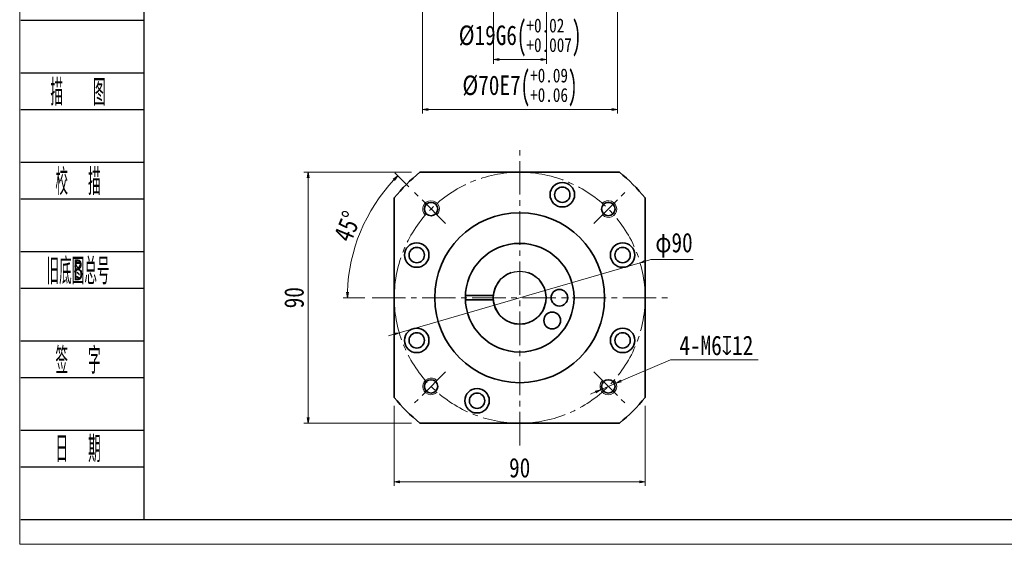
# Model space of a CAD drawing. Header units: millimetres. Extents: x 12 to 763, y 0 to 529.
# Tile 1 of 6: x 15 to 369, y 0 to 188. Entities that reach past the tile are written whole.
import ezdxf
from ezdxf.enums import TextEntityAlignment as Align

# ---------------------------------------------------------------- set-up
doc = ezdxf.new("R2010")
doc.units = ezdxf.units.MM
doc.linetypes.add('点画线', pattern=[18, 12, -2, 2, -2])
doc.layers.add('2细线层', color=4, linetype='Continuous')
doc.layers.add('6文字层', color=3, linetype='Continuous')
for name, color, linetype, lineweight in [('CDRAFT0', 7, 'Continuous', 35), ('EB0', 7, 'Continuous', 35), ('中心线层', 1, '点画线', 18), ('图框_外框线', 7, 'Continuous', 18), ('尺寸线层', 3, 'Continuous', 18), ('粗实线层_1', 7, 'Continuous', 35), ('细实线', 211, 'Continuous', 18)]:
    doc.layers.add(name, color=color, linetype=linetype, lineweight=lineweight)
doc.styles.add('PC_TEXTSTYLE', font='ISOCP.SHX', dxfattribs={"width": 0.707, "bigfont": 'GBCBIG.SHX'})
doc.styles.get("Standard").update_dxf_attribs({"font": 'SimSun.ttf'})
doc.styles.add('宋体', font='SimSun.ttf', dxfattribs={"width": 0.8})
doc.dimstyles.new('A水平标注$0', dxfattribs={"dimtxt": 3.5, "dimasz": 2, "dimexe": 1.5, "dimexo": 3, "dimgap": 1.1, "dimtad": 1, "dimtoh": 1, "dimdec": 4, "dimdsep": 46, "dimtxsty": '宋体', "dimblk": 'OPEN', "dimcen": 3, "dimclrd": 3, "dimclre": 3, "dimclrt": 6, "dimadec": 0, "dimazin": 0, "dimtm": 1e-09, "dimtfac": 1, "dimtdec": 4, "dimtix": 1, "dimtmove": 0, "dimatfit": 3, "dimldrblk": 'OPEN', "dimfxl": 0, "dimlwd": 13, "dimlwe": 13, "dimarcsym": 0})
doc.dimstyles.new('D直径标注φ25', dxfattribs={"dimtxt": 3.5, "dimasz": 2, "dimexe": 1, "dimexo": 3, "dimtad": 1, "dimtoh": 1, "dimdec": 1, "dimdsep": 46, "dimtxsty": '宋体', "dimblk": 'OPEN', "dimcen": 3, "dimclrd": 3, "dimclre": 3, "dimclrt": 130, "dimadec": 0, "dimazin": 0, "dimtm": 1e-09, "dimtfac": 1, "dimtdec": 1, "dimtmove": 0, "dimatfit": 0, "dimldrblk": 'OPEN', "dimfxl": 0, "dimlwd": 13, "dimlwe": 13, "dimarcsym": 0})
doc.dimstyles.new('螺孔(M8-7H)', dxfattribs={"dimtxt": 3.5, "dimasz": 2, "dimexe": 1.25, "dimexo": 3, "dimtad": 1, "dimtoh": 1, "dimdec": 4, "dimdsep": 46, "dimtxsty": '宋体', "dimblk": 'OPEN', "dimcen": 3, "dimclrd": 3, "dimclre": 3, "dimclrt": 2, "dimadec": 0, "dimazin": 0, "dimtm": 1e-09, "dimtfac": 1, "dimtdec": 4, "dimtmove": 0, "dimatfit": 3, "dimldrblk": 'OPEN', "dimfxl": 0, "dimlwd": 9, "dimlwe": 9, "dimarcsym": 0})

# ---------------------------------------------------------------- blocks, each defined once
blk = doc.blocks.new('_Open')
at = {"color": 0, "linetype": 'ByBlock', "lineweight": -2}
for p, q in [((-1, 0.17), (0, 0)), ((-1, -0.17), (0, 0)), ((0, 0), (-1, 0))]:
    blk.add_line(p, q, dxfattribs=at)
blk = doc.blocks.new('*D31')
at = {"layer": 'Defpoints', "color": 0, "transparency": 16777216}
for p in [(159.04, 133.48), (118.87, 43.48), (159.04, 43.48)]:
    blk.add_point(p, dxfattribs=at)
at = {"layer": '尺寸线层', "color": 3, "lineweight": 13, "transparency": 16777216}
for p, q in [((156.04, 133.48), (117.37, 133.48)), ((118.87, 131.48), (118.87, 45.48)), ((156.04, 43.48), (117.37, 43.48))]:
    blk.add_line(p, q, dxfattribs=at)
at = {"layer": '尺寸线层', "color": 3, "lineweight": 13, "transparency": 16777216, "xscale": 2, "yscale": 2, "zscale": 2}
for p, rotation in [((118.87, 133.48), 90), ((118.87, 43.48), 270)]:
    blk.add_blockref('_Open', p, dxfattribs=dict(at, rotation=rotation))
at = {"layer": '尺寸线层', "color": 6, "transparency": 16777216, "insert": (113.87, 88.48), "char_height": 7, "attachment_point": 5, "rotation": 90, "style": '宋体', "bg_fill": 3, "box_fill_scale": 1.1, "bg_fill_color": 256, "bg_fill_true_color": 13158600, "bg_fill_transparency": 0}
blk.add_mtext('90', dxfattribs=at)
blk = doc.blocks.new('*D32')
at = {"layer": 'Defpoints', "color": 0, "transparency": 16777216}
for p in [(157.13, 126.18), (141.26, 119.41), (168.25, 115.05), (142.2, 88.48), (246.65, 88.48)]:
    blk.add_point(p, dxfattribs=at)
at = {"layer": '尺寸线层', "color": 3, "lineweight": 13, "transparency": 16777216}
for p, q in [((155.01, 128.3), (150.03, 133.28)), ((139.2, 88.48), (131.47, 88.48))]:
    blk.add_line(p, q, dxfattribs=at)
blk.add_arc((194.83, 88.48), 61.86, 136.8526, 178.1474, dxfattribs=at)
at = {"layer": '尺寸线层', "color": 3, "lineweight": 13, "transparency": 16777216, "xscale": 2, "yscale": 2, "zscale": 2}
for p, rotation in [((151.09, 132.22), 45.92632355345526), ((132.97, 88.48), 269.0736764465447)]:
    blk.add_blockref('_Open', p, dxfattribs=dict(at, rotation=rotation))
at = {"layer": '尺寸线层', "color": 6, "transparency": 16777216, "insert": (133.06, 114.06), "char_height": 7, "attachment_point": 5, "rotation": 67.5, "style": '宋体', "bg_fill": 3, "box_fill_scale": 1.1, "bg_fill_color": 256, "bg_fill_true_color": 13158600, "bg_fill_transparency": 0}
blk.add_mtext('45°', dxfattribs=at)
blk = doc.blocks.new('*D7')
at = {"layer": 'Defpoints', "color": 0, "transparency": 16777216}
for p in [(238.05, 101.03), (151.62, 75.93)]:
    blk.add_point(p, dxfattribs=at)
at = {"layer": '尺寸线层', "color": 3, "lineweight": 13, "transparency": 16777216}
for p, q in [((151.62, 75.93), (238.05, 101.03)), ((239.97, 101.59), (241.89, 102.14)), ((241.89, 102.14), (257.06, 102.14)), ((149.7, 75.37), (147.77, 74.81))]:
    blk.add_line(p, q, dxfattribs=at)
at = {"layer": '尺寸线层', "color": 3, "lineweight": 13, "transparency": 16777216, "xscale": 2, "yscale": 2, "zscale": 2}
for p, rotation in [((238.05, 101.03), 196.1936401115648), ((151.62, 75.93), 16.1936401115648)]:
    blk.add_blockref('_Open', p, dxfattribs=dict(at, rotation=rotation))
at = {"layer": '尺寸线层', "color": 130, "transparency": 16777216, "insert": (250.22, 107.3), "char_height": 7, "attachment_point": 5, "style": '宋体', "bg_fill": 3, "box_fill_scale": 1.1, "bg_fill_color": 256, "bg_fill_true_color": 13158600, "bg_fill_transparency": 0}
blk.add_mtext('φ90', dxfattribs=at)
blk = doc.blocks.new('*D33')
at = {"layer": 'Defpoints', "color": 0, "transparency": 16777216}
for p in [(149.83, 52.68), (239.83, 52.68), (239.83, 22.44)]:
    blk.add_point(p, dxfattribs=at)
at = {"layer": '尺寸线层', "color": 3, "lineweight": 13, "transparency": 16777216}
for p, q in [((149.83, 49.68), (149.83, 20.94)), ((239.83, 49.68), (239.83, 20.94)), ((151.83, 22.44), (237.83, 22.44))]:
    blk.add_line(p, q, dxfattribs=at)
at = {"layer": '尺寸线层', "color": 3, "lineweight": 13, "transparency": 16777216, "xscale": 2, "yscale": 2, "zscale": 2, "rotation": 180}
blk.add_blockref('_Open', (149.83, 22.44), dxfattribs=at)
at = {"layer": '尺寸线层', "color": 3, "lineweight": 13, "transparency": 16777216, "xscale": 2, "yscale": 2, "zscale": 2}
blk.add_blockref('_Open', (239.83, 22.44), dxfattribs=at)
at = {"layer": '尺寸线层', "color": 6, "transparency": 16777216, "insert": (194.83, 27.44), "char_height": 7, "attachment_point": 5, "style": '宋体', "bg_fill": 3, "box_fill_scale": 1.1, "bg_fill_color": 256, "bg_fill_true_color": 13158600, "bg_fill_transparency": 0}
blk.add_mtext('90', dxfattribs=at)
blk = doc.blocks.new('*D34')
at = {"color": 3, "lineweight": 9, "transparency": 16777216}
for p, q in [((248.94, 66.23), (231.24, 58.63)), ((280.4, 66.23), (248.94, 66.23)), ((223.89, 55.47), (229.41, 57.84)), ((222.06, 54.69), (220.22, 53.9))]:
    blk.add_line(p, q, dxfattribs=at)
at = {"layer": 'Defpoints', "color": 0, "transparency": 16777216}
for p in [(229.41, 57.84), (223.89, 55.47)]:
    blk.add_point(p, dxfattribs=at)
at = {"color": 3, "lineweight": 9, "transparency": 16777216, "xscale": 2, "yscale": 2, "zscale": 2}
for p, rotation in [((229.41, 57.84), 203.2483562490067), ((223.89, 55.47), 23.24835624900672)]:
    blk.add_blockref('_Open', p, dxfattribs=dict(at, rotation=rotation))
at = {"color": 2, "transparency": 16777216, "insert": (265.42, 71.31), "char_height": 7, "attachment_point": 5, "style": '宋体', "bg_fill": 3, "box_fill_scale": 1.1, "bg_fill_color": 256, "bg_fill_true_color": 13158600, "bg_fill_transparency": 0}
blk.add_mtext('4-M6{\\famgdt|b0|i0|c0|p0;x}{12}', dxfattribs=at)
blk = doc.blocks.new('*D35')
at = {"layer": 'Defpoints', "color": 0, "transparency": 16777216}
for p in [(159.93, 194.04), (229.93, 194.04)]:
    blk.add_point(p, dxfattribs=at)
at = {"layer": '尺寸线层', "color": 3, "lineweight": 13, "transparency": 16777216}
for p, q in [((159.93, 191.04), (159.93, 154.52)), ((229.93, 191.04), (229.93, 154.52)), ((161.93, 156.02), (227.93, 156.02))]:
    blk.add_line(p, q, dxfattribs=at)
at = {"layer": '尺寸线层', "color": 3, "lineweight": 13, "transparency": 16777216, "xscale": 2, "yscale": 2, "zscale": 2, "rotation": 180}
blk.add_blockref('_Open', (159.93, 156.02), dxfattribs=at)
at = {"layer": '尺寸线层', "color": 3, "lineweight": 13, "transparency": 16777216, "xscale": 2, "yscale": 2, "zscale": 2}
blk.add_blockref('_Open', (229.93, 156.02), dxfattribs=at)
at = {"layer": '尺寸线层', "color": 6, "transparency": 16777216, "insert": (194.93, 163.89), "char_height": 7, "attachment_point": 5, "style": '宋体', "bg_fill": 3, "box_fill_scale": 1.1, "bg_fill_color": 257, "bg_fill_transparency": 0}
blk.add_mtext('{\\A1;{%%c70}{}{E7\\H0.7143x;{\\H2x;\\W0.5;(}\\S+0.09^ +0.06;{\\H2x;\\W0.5;)}}}', dxfattribs=at)
at = {"layer": 'Defpoints', "color": 0, "transparency": 16777216}
blk.add_point((229.93, 156.02), dxfattribs=at)
blk = doc.blocks.new('*D36')
at = {"layer": 'Defpoints', "color": 0, "transparency": 16777216}
for p in [(185.47, 204.04), (204.47, 204.04), (204.47, 173.95)]:
    blk.add_point(p, dxfattribs=at)
at = {"layer": '尺寸线层', "color": 3, "lineweight": 13, "transparency": 16777216}
for p, q in [((185.47, 201.04), (185.47, 172.45)), ((204.47, 201.04), (204.47, 172.45)), ((187.47, 173.95), (202.47, 173.95))]:
    blk.add_line(p, q, dxfattribs=at)
at = {"layer": '尺寸线层', "color": 3, "lineweight": 13, "transparency": 16777216, "xscale": 2, "yscale": 2, "zscale": 2, "rotation": 180}
blk.add_blockref('_Open', (185.47, 173.95), dxfattribs=at)
at = {"layer": '尺寸线层', "color": 3, "lineweight": 13, "transparency": 16777216, "xscale": 2, "yscale": 2, "zscale": 2}
blk.add_blockref('_Open', (204.47, 173.95), dxfattribs=at)
at = {"layer": '尺寸线层', "color": 6, "transparency": 16777216, "insert": (194.97, 181.82), "char_height": 7, "attachment_point": 5, "style": '宋体'}
blk.add_mtext('{\\A1;{%%c19}{}{G6\\H0.7143x;{\\H2x;\\W0.5;(}\\S+0.02^ +0.007;{\\H2x;\\W0.5;)}}}', dxfattribs=at)

msp = doc.modelspace()

# ---------------------------------------------------------------- linework, layer by layer
msp.add_circle((194.83051, 88.47871), 9.5)
at = {"layer": '2细线层'}
for p, q in [((15.73272, 188.0447), (59.87995, 188.0447)), ((15.73272, 169.18771), (59.87995, 169.18771)), ((15.73272, 155.98782), (59.87995, 155.98782)), ((15.73272, 137.13083), (59.87995, 137.13083)), ((15.73272, 123.93094), (59.87995, 123.93094)), ((15.73272, 105.07395), (59.87995, 105.07395)), ((15.73272, 91.87406), (59.87995, 91.87406)), ((15.73272, 73.01708), (59.87995, 73.01708)), ((15.73272, 59.81718), (59.87995, 59.81718)), ((15.73272, 40.9602), (59.87995, 40.9602)), ((15.73272, 27.76031), (59.87995, 27.76031)), ((15.73272, 8.90332), (59.87995, 8.90332))]:
    msp.add_line(p, q, dxfattribs=at)
at = {"layer": 'CDRAFT0'}
for centre in [(210.13784, 125.4339), (157.87532, 103.78605), (231.78569, 103.78605), (157.87532, 73.17138), (231.78569, 73.17138), (179.52317, 51.52353)]:
    msp.add_circle(centre, 4.4, dxfattribs=at)
for start, end in [(128.4998296, 141.5000496), (38.4998296, 51.5000496), (218.4998296, 231.5000496), (308.4998296, 321.5000496)]:
    msp.add_arc((194.83051, 88.47871), 57.5, start, end, dxfattribs=at)
at = {"layer": 'EB0'}
for p, q in [((175.34493, 89.22871), (185.36016, 89.22871)), ((175.34493, 87.72871), (185.36016, 87.72871))]:
    msp.add_line(p, q, dxfattribs=at)
for centre, radius in [((194.83051, 88.47871), 19.5), ((209.08051, 88.47871), 3), ((206.50342, 80.30525), 3)]:
    msp.add_circle(centre, radius, dxfattribs=at)
msp.add_arc((194.83051, 88.47871), 9.5, 108.4103907, 71.5915198, dxfattribs=at)
at = {"layer": '中心线层'}
for p, q in [((168.25436, 115.05486), (157.13064, 126.17858)), ((221.40665, 61.90257), (232.53037, 50.77885))]:
    msp.add_line(p, q, dxfattribs=at)
at = {"layer": '图框_外框线', "color": 3}
msp.add_lwpolyline([(15.36336, 0), (763.24212, 0), (763.24212, 528.85712), (15.36336, 528.85712)], close=True, dxfattribs=at)
at = {"layer": '图框_外框线', "color": 3, "lineweight": 25}
msp.add_lwpolyline([(59.87995, 8.90332), (754.3388, 8.90332), (754.3388, 519.9538), (59.87995, 519.9538)], close=True, dxfattribs=at)
at = {"layer": '粗实线层_1'}
for points in [[(159.03611, 133.47871), (230.62506, 133.47871)], [(149.83051, 52.68432), (149.83051, 124.27327)], [(239.83051, 124.27311), (239.83051, 52.68416)], [(230.6249, 43.47871), (159.03595, 43.47871)]]:
    msp.add_lwpolyline(points, dxfattribs=at)
for centre, radius in [((210.13784, 125.4339), 2.75), ((163.0107, 120.29852), 2.4), ((194.83051, 88.47871), 30.5), ((157.87532, 103.78605), 2.75), ((231.78569, 103.78605), 2.75), ((157.87532, 73.17138), 2.75), ((231.78569, 73.17138), 2.75), ((226.65031, 56.65891), 2.4), ((179.52317, 51.52353), 2.75)]:
    msp.add_circle(centre, radius, dxfattribs=at)
at = {"layer": '细实线'}
for centre, start, end in [((163.0107, 120.29852), 315, 226.9102132), ((226.65031, 56.65891), 135, 46.9102132)]:
    msp.add_arc(centre, 3, start, end, dxfattribs=at)

# ---------------------------------------------------------------- texts
at = {"layer": '6文字层', "color": 3, "style": 'PC_TEXTSTYLE'}
for s, width, p in [('描   图', 0.6667, (36.30872, 162.58777)), ('校  描', 0.667, (36.30872, 130.53089)), ('旧底图总号', 0.667, (36.30872, 98.47401)), ('签  字', 0.667, (36.30872, 66.41713)), ('日  期', 0.667, (36.32047, 34.54845))]:
    msp.add_text(s, height=9.428494, dxfattribs=dict(at, width=width)).set_placement(p, align=Align.MIDDLE)
at = {"layer": '6文字层', "width": 0.707}
msp.add_text('B', height=7.54279, dxfattribs=at).set_placement((36.30872, 98.47401), align=Align.MIDDLE)

# ---------------------------------------------------------------- next in the draw order: dimensions: what is measured, and where the dimension line sits
at = {"layer": '尺寸线层'}
dim = msp.add_linear_dim(base=(229.93049, 156.01954), p1=(159.93049, 194.04324), p2=(229.93049, 194.04324), text='{\\A1;{%%c<>}{}{E7\\H0.7143x;{\\H2x;\\W0.5;(}\\S+0.09^ +0.06;{\\H2x;\\W0.5;)}}}', dimstyle='A水平标注$0', override={"dimtxt": 7, "dimgap": 1.5, "dimdec": 1, "dimpost": '<>', "dimblk": 'Open', "dimtp": 0.09, "dimtm": -0.06, "dimtdec": 2, "dimtvp": 0.1, "dimtfill": 1, "dimtfillclr": 256, "dimtzin": 8}, dxfattribs=at)
dim.commit()
dim.dimension.update_dxf_attribs({"geometry": '*D35', "text_midpoint": (194.93049, 156.01954), "dimtype": 160})
dim = msp.add_linear_dim(base=(118.86805, 43.47871), p1=(159.03611, 133.47871), p2=(159.03595, 43.47871), angle=270, dimstyle='A水平标注$0', override={"dimtxt": 7, "dimgap": 1.5, "dimdec": 1, "dimpost": '<>', "dimblk": 'Open', "dimtvp": 0.1, "dimtfill": 1, "dimtfillclr": 256}, dxfattribs=at)
dim.commit()
dim.dimension.update_dxf_attribs({"geometry": '*D31', "text_midpoint": (118.86805, 88.47871), "dimtype": 160})

# ---------------------------------------------------------------- next in the draw order: linework, layer by layer
at = {"layer": '中心线层'}
msp.add_line((168.25436, 61.90257), (157.13064, 50.77885), dxfattribs=at)
at = {"layer": '粗实线层_1'}
msp.add_circle((163.0107, 56.65891), 2.4, dxfattribs=at)
at = {"layer": '细实线'}
msp.add_arc((163.0107, 56.65891), 3, 45, 316.9102132, dxfattribs=at)

# ---------------------------------------------------------------- next in the draw order: dimensions: what is measured, and where the dimension line sits
at = {"layer": '尺寸线层'}
dim = msp.add_linear_dim(base=(204.47243, 173.94932), p1=(185.47243, 204.04279), p2=(204.47243, 204.04279), text='{\\A1;{%%c<>}{}{G6\\H0.7143x;{\\H2x;\\W0.5;(}\\S+0.02^ +0.007;{\\H2x;\\W0.5;)}}}', dimstyle='A水平标注$0', override={"dimtxt": 7, "dimgap": 1.5, "dimdec": 1, "dimpost": '<>', "dimblk": 'Open', "dimtp": 0.02, "dimtm": -0.007, "dimtdec": 3, "dimtvp": 0.1, "dimtfill": 0, "dimtfillclr": 256, "dimtzin": 8}, dxfattribs=at)
dim.commit()
dim.dimension.update_dxf_attribs({"geometry": '*D36', "text_midpoint": (194.97243, 173.94932), "dimtype": 160})
dim = msp.add_angular_dim_2l(base=(141.26201, 119.4065), line1=((168.25436, 115.05486), (157.13064, 126.17858)), line2=((142.19703, 88.47871), (246.65277, 88.47871)), dimstyle='A水平标注$0', override={"dimtxt": 7, "dimgap": 1.5, "dimdec": 1, "dimpost": '<>', "dimblk": 'Open', "dimtvp": 0.1, "dimtfill": 1, "dimtfillclr": 256}, dxfattribs=at)
dim.commit()
dim.dimension.update_dxf_attribs({"geometry": '*D32', "text_midpoint": (133.06401, 114.06324)})

# ---------------------------------------------------------------- next in the draw order: linework, layer by layer
at = {"layer": '中心线层'}
for p, q in [((194.83051, 35.47871), (194.83051, 141.47871)), ((221.40665, 115.05486), (232.53037, 126.17858)), ((141.83051, 88.47871), (247.83051, 88.47871))]:
    msp.add_line(p, q, dxfattribs=at)
msp.add_circle((194.83051, 88.47871), 45, dxfattribs=at)
at = {"layer": '粗实线层_1'}
msp.add_circle((226.65031, 120.29852), 2.4, dxfattribs=at)
at = {"layer": '细实线'}
msp.add_arc((226.65031, 120.29852), 3, 225, 136.9102132, dxfattribs=at)

# ---------------------------------------------------------------- next in the draw order: dimensions: what is measured, and where the dimension line sits
at = {"layer": '尺寸线层'}
dim = msp.add_diameter_dim_2p(p1=(151.6159, 75.92891), p2=(238.04511, 101.02852), dimstyle='D直径标注φ25', override={"dimtxt": 7, "dimgap": 1.5, "dimpost": 'φ<>'}, dxfattribs=at)
dim.commit()
dim.dimension.update_dxf_attribs({"geometry": '*D7', "text_midpoint": (250.22217, 102.14406), "dimtype": 163})
dim = msp.add_linear_dim(base=(239.83051, 22.44261), p1=(149.83043, 52.68426), p2=(239.83051, 52.68416), dimstyle='A水平标注$0', override={"dimtxt": 7, "dimgap": 1.5, "dimdec": 1, "dimpost": '<>', "dimblk": 'Open', "dimtvp": 0.1, "dimtfill": 1, "dimtfillclr": 256}, dxfattribs=at)
dim.commit()
dim.dimension.update_dxf_attribs({"geometry": '*D33', "text_midpoint": (194.83047, 27.44261)})

# ---------------------------------------------------------------- next in the draw order: dimensions: what is measured, and where the dimension line sits
dim = msp.add_diameter_dim_2p(p1=(223.8939, 55.47476), p2=(229.40672, 57.84306), text='4-M<>{\\famgdt|b0|i0|c0|p0;x}{12}', dimstyle='螺孔(M8-7H)', override={"dimtxt": 7, "dimgap": 1.5, "dimtad": 1, "dimtih": 0, "dimtoh": 1, "dimdec": 4, "dimlfac": 1, "dimpost": '<>', "dimcen": 0, "dimse1": 0, "dimse2": 0, "dimsd1": 0, "dimsd2": 0, "dimtix": 0, "dimtofl": 1, "dimatfit": 3, "dimtvp": 0.1})
dim.commit()
dim.dimension.update_dxf_attribs({"geometry": '*D34', "text_midpoint": (265.4157, 66.23281), "dimtype": 163})

doc.saveas('drawing.dxf')
